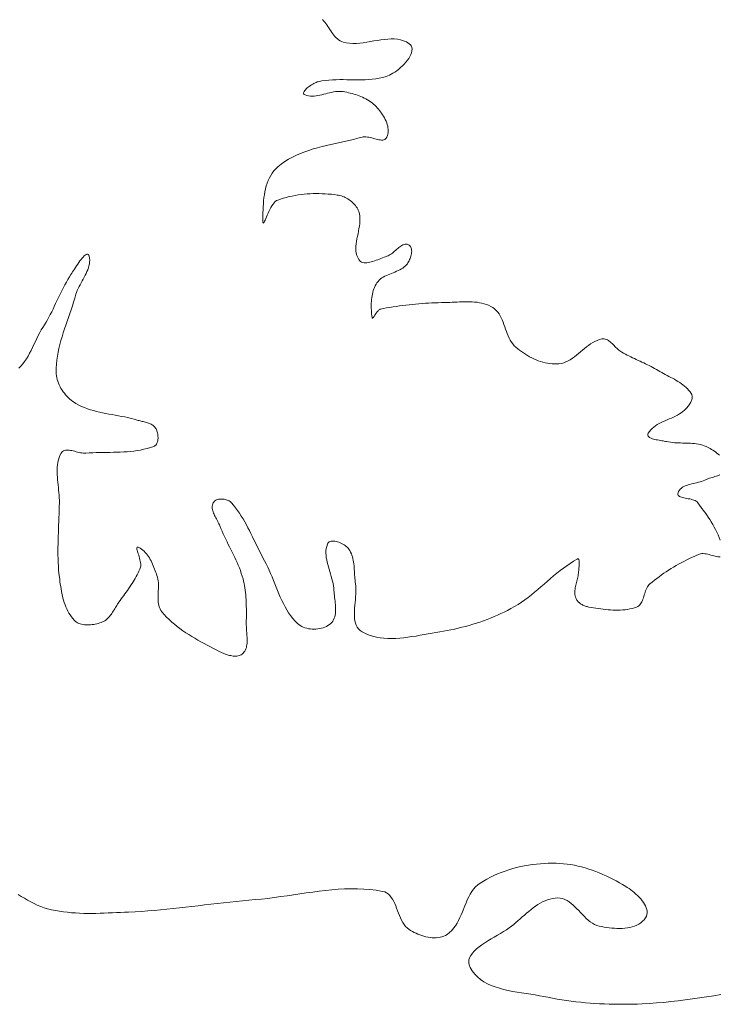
# Model space of a CAD drawing. Header units: inches. Extents: x -12 to 23, y -13.2 to 21.7.
# Tile 24 of 75: x 8.9 to 12.5, y -13.2 to -8.2. Entities that reach past the tile are written whole.
import ezdxf

# ---------------------------------------------------------------- set-up
doc = ezdxf.new("R2010")
doc.units = ezdxf.units.IN
doc.header["$MEASUREMENT"] = 0
doc.layers.get('0').update_dxf_attribs({"lineweight": 0})

msp = doc.modelspace()

# ---------------------------------------------------------------- linework, layer by layer
at = {"color": 7, "linetype": 'Continuous', "lineweight": 0, "flags": 128}
for points in [[(12.5053, -10.3796), (12.4992, -10.3741), (12.4929, -10.3688), (12.4863, -10.3637), (12.4795, -10.359), (12.4726, -10.3544), (12.4655, -10.3501), (12.4585, -10.3461), (12.4514, -10.3424), (12.4444, -10.3389), (12.4375, -10.3357), (12.4281, -10.3319), (12.4185, -10.3287), (12.4087, -10.326), (12.3989, -10.3239), (12.3889, -10.3222), (12.3788, -10.3209), (12.3686, -10.3199), (12.3583, -10.3192), (12.348, -10.3187), (12.3376, -10.3183), (12.3272, -10.3181), (12.3168, -10.3179), (12.3064, -10.3176), (12.296, -10.3173), (12.2856, -10.3168), (12.2753, -10.3162), (12.265, -10.3152), (12.2548, -10.314), (12.2447, -10.3124), (12.2346, -10.3104), (12.2293, -10.3092), (12.2235, -10.3081), (12.2172, -10.307), (12.2106, -10.3059), (12.2037, -10.3047), (12.1967, -10.3034), (12.1896, -10.3021), (12.1826, -10.3007), (12.1758, -10.2991), (12.1693, -10.2974), (12.1631, -10.2956), (12.1574, -10.2935), (12.1523, -10.2913), (12.1479, -10.2888), (12.1443, -10.2861), (12.1416, -10.2831), (12.1398, -10.2798), (12.1392, -10.2762), (12.1398, -10.2723), (12.1416, -10.2681), (12.1476, -10.259), (12.1543, -10.2507), (12.1618, -10.2431), (12.1699, -10.2361), (12.1786, -10.2298), (12.1878, -10.2239), (12.1975, -10.2184), (12.2075, -10.2133), (12.2177, -10.2084), (12.2282, -10.2038), (12.2388, -10.1992), (12.2494, -10.1946), (12.2601, -10.19), (12.2706, -10.1853), (12.281, -10.1803), (12.2911, -10.1751), (12.3009, -10.1695), (12.3103, -10.1635), (12.3192, -10.1569), (12.3276, -10.1497), (12.331, -10.1465), (12.3344, -10.1431), (12.3379, -10.1394), (12.3413, -10.1355), (12.3447, -10.1314), (12.3479, -10.1272), (12.3511, -10.1228), (12.354, -10.1184), (12.3567, -10.1138), (12.3592, -10.1092), (12.3614, -10.1046), (12.3632, -10.0999), (12.3647, -10.0953), (12.3658, -10.0907), (12.3664, -10.0862), (12.3665, -10.0817), (12.3661, -10.0774), (12.3652, -10.0732), (12.3636, -10.0691), (12.3614, -10.0652), (12.3555, -10.0569), (12.349, -10.0489), (12.3421, -10.0414), (12.3349, -10.0343), (12.3272, -10.0275), (12.3193, -10.0211), (12.311, -10.0149), (12.3025, -10.009), (12.2937, -10.0033), (12.2848, -9.9978), (12.2756, -9.9924), (12.2664, -9.9872), (12.2571, -9.9822), (12.2477, -9.9771), (12.2384, -9.9722), (12.229, -9.9672), (12.2197, -9.9622), (12.2104, -9.9572), (12.2013, -9.9521), (12.1924, -9.9469), (12.1834, -9.9416), (12.1743, -9.9366), (12.1652, -9.9316), (12.156, -9.9268), (12.1467, -9.9221), (12.1374, -9.9175), (12.128, -9.913), (12.1186, -9.9086), (12.1092, -9.9041), (12.0997, -9.8998), (12.0903, -9.8954), (12.0808, -9.891), (12.0714, -9.8866), (12.062, -9.8822), (12.0526, -9.8777), (12.0433, -9.8731), (12.0339, -9.8685), (12.0247, -9.8637), (12.0155, -9.8589), (12.0064, -9.8539), (12.0011, -9.8507), (11.996, -9.847), (11.991, -9.8429), (11.9861, -9.8385), (11.9812, -9.8339), (11.9764, -9.8291), (11.9716, -9.8243), (11.9669, -9.8194), (11.9621, -9.8146), (11.9574, -9.8099), (11.9526, -9.8054), (11.9477, -9.8012), (11.9428, -9.7973), (11.9378, -9.7939), (11.9327, -9.7909), (11.9275, -9.7886), (11.9221, -9.7868), (11.9166, -9.7858), (11.9109, -9.7856), (11.905, -9.7863), (11.8927, -9.7892), (11.8809, -9.7933), (11.8694, -9.7985), (11.8582, -9.8046), (11.8474, -9.8114), (11.8367, -9.8189), (11.8262, -9.8269), (11.8159, -9.8352), (11.8057, -9.8437), (11.7955, -9.8524), (11.7852, -9.861), (11.775, -9.8693), (11.7646, -9.8774), (11.7541, -9.885), (11.7433, -9.892), (11.7324, -9.8982), (11.7211, -9.9036), (11.7095, -9.908), (11.6976, -9.9112), (11.6852, -9.9131), (11.6734, -9.9138), (11.6617, -9.9139), (11.6499, -9.9133), (11.6381, -9.912), (11.6263, -9.9102), (11.6146, -9.9077), (11.6029, -9.9047), (11.5913, -9.9012), (11.5798, -9.8972), (11.5684, -9.8927), (11.5572, -9.8877), (11.5461, -9.8824), (11.5352, -9.8767), (11.5245, -9.8706), (11.514, -9.8642), (11.5037, -9.8576), (11.4937, -9.8506), (11.484, -9.8435), (11.4745, -9.8361), (11.4654, -9.8285), (11.4569, -9.8205), (11.4494, -9.8117), (11.4426, -9.8021), (11.4366, -9.792), (11.4311, -9.7813), (11.4261, -9.7702), (11.4214, -9.7588), (11.4171, -9.7472), (11.4129, -9.7355), (11.4087, -9.7237), (11.4045, -9.712), (11.4002, -9.7004), (11.3956, -9.6892), (11.3906, -9.6783), (11.3851, -9.6678), (11.3791, -9.6579), (11.3724, -9.6486), (11.3649, -9.6401), (11.3565, -9.6324), (11.3471, -9.6257), (11.3364, -9.6195), (11.3255, -9.6143), (11.3143, -9.6098), (11.3027, -9.6061), (11.291, -9.6031), (11.279, -9.6007), (11.2668, -9.5988), (11.2544, -9.5975), (11.2418, -9.5966), (11.2292, -9.5961), (11.2165, -9.596), (11.2037, -9.5961), (11.1908, -9.5965), (11.1779, -9.597), (11.1651, -9.5976), (11.1523, -9.5983), (11.1395, -9.5989), (11.1269, -9.5995), (11.1143, -9.6), (11.1019, -9.6003), (11.0854, -9.6006), (11.0688, -9.601), (11.0522, -9.6016), (11.0356, -9.6023), (11.019, -9.6032), (11.0025, -9.6041), (10.9859, -9.6053), (10.9693, -9.6065), (10.9528, -9.6079), (10.9363, -9.6095), (10.9197, -9.6112), (10.9032, -9.6131), (10.8868, -9.6151), (10.8703, -9.6173), (10.8539, -9.6197), (10.8375, -9.6222), (10.8211, -9.625), (10.8048, -9.6278), (10.7885, -9.6309), (10.7723, -9.6341), (10.7693, -9.6351), (10.7664, -9.6368), (10.7635, -9.6391), (10.7606, -9.6419), (10.7578, -9.6452), (10.755, -9.6487), (10.7523, -9.6525), (10.7497, -9.6564), (10.7471, -9.6603), (10.7447, -9.6642), (10.7424, -9.6678), (10.7403, -9.6712), (10.7383, -9.6742), (10.7365, -9.6767), (10.7349, -9.6787), (10.7335, -9.68), (10.7322, -9.6805), (10.7312, -9.6801), (10.7305, -9.6788), (10.73, -9.6764), (10.7289, -9.6674), (10.728, -9.6583), (10.7272, -9.6492), (10.7266, -9.6399), (10.7262, -9.6306), (10.726, -9.6213), (10.726, -9.612), (10.7263, -9.6027), (10.7268, -9.5934), (10.7276, -9.5841), (10.7287, -9.5749), (10.7301, -9.5659), (10.7319, -9.5569), (10.734, -9.548), (10.7365, -9.5393), (10.7394, -9.5308), (10.7427, -9.5225), (10.7465, -9.5144), (10.7507, -9.5065), (10.7553, -9.4989), (10.7606, -9.4918), (10.7665, -9.4854), (10.773, -9.4797), (10.7801, -9.4745), (10.7876, -9.4698), (10.7954, -9.4655), (10.8036, -9.4616), (10.8121, -9.4579), (10.8207, -9.4543), (10.8295, -9.4509), (10.8382, -9.4475), (10.847, -9.4441), (10.8556, -9.4405), (10.8641, -9.4368), (10.8723, -9.4327), (10.8803, -9.4284), (10.8878, -9.4236), (10.8949, -9.4183), (10.9015, -9.4124), (10.9075, -9.4059), (10.9107, -9.4017), (10.9138, -9.397), (10.9168, -9.392), (10.9197, -9.3865), (10.9223, -9.3808), (10.9248, -9.3749), (10.927, -9.3688), (10.9288, -9.3626), (10.9304, -9.3564), (10.9316, -9.3502), (10.9324, -9.3442), (10.9327, -9.3382), (10.9326, -9.3326), (10.932, -9.3272), (10.9309, -9.3221), (10.9292, -9.3175), (10.9269, -9.3133), (10.9239, -9.3097), (10.9203, -9.3068), (10.916, -9.3044), (10.9102, -9.3026), (10.9046, -9.3019), (10.8991, -9.3021), (10.8936, -9.3033), (10.8882, -9.3053), (10.8828, -9.3079), (10.8775, -9.3112), (10.8722, -9.3149), (10.8669, -9.3191), (10.8616, -9.3235), (10.8562, -9.3282), (10.8509, -9.333), (10.8455, -9.3378), (10.8401, -9.3425), (10.8346, -9.3471), (10.8291, -9.3513), (10.8235, -9.3552), (10.8178, -9.3586), (10.812, -9.3615), (10.8061, -9.3636), (10.799, -9.3659), (10.7915, -9.3686), (10.7838, -9.3715), (10.7758, -9.3746), (10.7677, -9.3778), (10.7595, -9.3811), (10.7512, -9.3843), (10.7429, -9.3873), (10.7347, -9.3901), (10.7265, -9.3926), (10.7185, -9.3946), (10.7107, -9.3962), (10.7032, -9.3972), (10.696, -9.3975), (10.6892, -9.397), (10.6827, -9.3958), (10.6768, -9.3936), (10.6714, -9.3903), (10.6666, -9.386), (10.6624, -9.3805), (10.6567, -9.3699), (10.6525, -9.3589), (10.6497, -9.3476), (10.6481, -9.3359), (10.6476, -9.3239), (10.648, -9.3117), (10.6492, -9.2993), (10.651, -9.2867), (10.6532, -9.2739), (10.6557, -9.2611), (10.6584, -9.2482), (10.661, -9.2352), (10.6634, -9.2223), (10.6655, -9.2094), (10.6671, -9.1967), (10.6681, -9.184), (10.6683, -9.1715), (10.6675, -9.1592), (10.6656, -9.1472), (10.6624, -9.1354), (10.6599, -9.1289), (10.657, -9.1225), (10.6536, -9.1164), (10.6497, -9.1104), (10.6455, -9.1046), (10.6408, -9.099), (10.6358, -9.0937), (10.6305, -9.0886), (10.625, -9.0837), (10.6191, -9.0791), (10.613, -9.0748), (10.6067, -9.0708), (10.6002, -9.0671), (10.5936, -9.0637), (10.5869, -9.0606), (10.5801, -9.0579), (10.5732, -9.0556), (10.5663, -9.0536), (10.5594, -9.052), (10.5525, -9.0508), (10.5373, -9.0488), (10.5221, -9.0471), (10.5067, -9.0458), (10.4913, -9.0447), (10.4759, -9.0439), (10.4604, -9.0435), (10.4449, -9.0435), (10.4294, -9.0437), (10.414, -9.0444), (10.3985, -9.0453), (10.3831, -9.0467), (10.3677, -9.0484), (10.3524, -9.0505), (10.3371, -9.053), (10.322, -9.0558), (10.307, -9.0591), (10.2921, -9.0628), (10.2773, -9.0668), (10.2626, -9.0713), (10.2482, -9.0762), (10.2419, -9.0793), (10.2358, -9.0841), (10.2299, -9.0903), (10.2241, -9.0976), (10.2186, -9.1059), (10.2132, -9.1149), (10.2081, -9.1244), (10.2033, -9.1342), (10.1987, -9.1439), (10.1944, -9.1535), (10.1904, -9.1625), (10.1868, -9.171), (10.1835, -9.1785), (10.1806, -9.1848), (10.1781, -9.1898), (10.176, -9.1932), (10.1743, -9.1948), (10.1731, -9.1942), (10.1723, -9.1914), (10.1721, -9.1861), (10.1721, -9.1715), (10.1722, -9.1566), (10.1725, -9.1414), (10.1729, -9.1261), (10.1736, -9.1106), (10.1746, -9.0951), (10.176, -9.0797), (10.1777, -9.0642), (10.1799, -9.049), (10.1826, -9.0339), (10.1858, -9.0191), (10.1897, -9.0045), (10.1942, -8.9904), (10.1993, -8.9767), (10.2053, -8.9635), (10.2121, -8.9509), (10.2197, -8.9389), (10.2282, -8.9275), (10.2377, -8.9169), (10.2482, -8.9071), (10.266, -8.893), (10.2845, -8.88), (10.3037, -8.8681), (10.3235, -8.8573), (10.3438, -8.8474), (10.3647, -8.8383), (10.386, -8.8301), (10.4077, -8.8225), (10.4298, -8.8155), (10.4521, -8.8091), (10.4747, -8.8031), (10.4974, -8.7974), (10.5203, -8.7921), (10.5433, -8.7869), (10.5662, -8.7818), (10.5891, -8.7767), (10.6119, -8.7716), (10.6346, -8.7663), (10.6571, -8.7608), (10.6793, -8.755), (10.6856, -8.7538), (10.6923, -8.7533), (10.6992, -8.7536), (10.7064, -8.7544), (10.7138, -8.7557), (10.7213, -8.7573), (10.7289, -8.7592), (10.7364, -8.7612), (10.7439, -8.7633), (10.7513, -8.7652), (10.7586, -8.767), (10.7656, -8.7684), (10.7723, -8.7694), (10.7786, -8.7698), (10.7845, -8.7696), (10.79, -8.7687), (10.795, -8.7668), (10.7993, -8.764), (10.803, -8.7601), (10.8061, -8.755), (10.8091, -8.7473), (10.8112, -8.7395), (10.8124, -8.7315), (10.8129, -8.7233), (10.8126, -8.715), (10.8116, -8.7066), (10.81, -8.6982), (10.8077, -8.6897), (10.8049, -8.6813), (10.8016, -8.6729), (10.7978, -8.6646), (10.7937, -8.6564), (10.7891, -8.6483), (10.7843, -8.6404), (10.7791, -8.6328), (10.7738, -8.6253), (10.7682, -8.6182), (10.7626, -8.6113), (10.7569, -8.6048), (10.7511, -8.5986), (10.7445, -8.5921), (10.7376, -8.5859), (10.7304, -8.5801), (10.7229, -8.5746), (10.7152, -8.5693), (10.7072, -8.5644), (10.699, -8.5598), (10.6907, -8.5555), (10.6821, -8.5514), (10.6734, -8.5476), (10.6645, -8.5441), (10.6556, -8.5408), (10.6465, -8.5377), (10.6374, -8.5349), (10.6282, -8.5324), (10.6189, -8.53), (10.6097, -8.5278), (10.6005, -8.5259), (10.5912, -8.5241), (10.5821, -8.5225), (10.5724, -8.5214), (10.5626, -8.5211), (10.5528, -8.5215), (10.543, -8.5226), (10.5331, -8.5242), (10.5232, -8.5261), (10.5132, -8.5284), (10.5033, -8.5309), (10.4933, -8.5335), (10.4834, -8.5361), (10.4735, -8.5386), (10.4637, -8.5409), (10.4539, -8.5429), (10.4441, -8.5445), (10.4345, -8.5455), (10.4249, -8.546), (10.4154, -8.5457), (10.406, -8.5446), (10.3968, -8.5425), (10.3876, -8.5394), (10.3839, -8.5374), (10.3815, -8.5349), (10.3803, -8.5319), (10.3803, -8.5286), (10.3814, -8.5249), (10.3833, -8.521), (10.3862, -8.5169), (10.3897, -8.5126), (10.3939, -8.5083), (10.3987, -8.5039), (10.4039, -8.4996), (10.4095, -8.4954), (10.4154, -8.4913), (10.4214, -8.4874), (10.4274, -8.4838), (10.4335, -8.4805), (10.4394, -8.4776), (10.445, -8.4752), (10.4504, -8.4732), (10.4553, -8.4718), (10.4731, -8.4681), (10.4912, -8.4654), (10.5094, -8.4634), (10.5278, -8.4621), (10.5462, -8.4614), (10.5648, -8.4611), (10.5834, -8.4611), (10.602, -8.4614), (10.6207, -8.4617), (10.6393, -8.4621), (10.6579, -8.4622), (10.6764, -8.4622), (10.6948, -8.4617), (10.7131, -8.4607), (10.7312, -8.4592), (10.7492, -8.4569), (10.767, -8.4537), (10.7845, -8.4496), (10.8018, -8.4444), (10.8187, -8.438), (10.8278, -8.4338), (10.8372, -8.4286), (10.8469, -8.4224), (10.8567, -8.4155), (10.8665, -8.4078), (10.8762, -8.3995), (10.8855, -8.3907), (10.8945, -8.3815), (10.903, -8.372), (10.9107, -8.3623), (10.9176, -8.3526), (10.9236, -8.3428), (10.9284, -8.3331), (10.932, -8.3237), (10.9343, -8.3146), (10.935, -8.3059), (10.9341, -8.2977), (10.9314, -8.2902), (10.9268, -8.2834), (10.9202, -8.2774), (10.9061, -8.2687), (10.8913, -8.2621), (10.876, -8.2574), (10.8602, -8.2544), (10.8438, -8.2529), (10.8271, -8.2527), (10.81, -8.2536), (10.7927, -8.2553), (10.775, -8.2577), (10.7573, -8.2606), (10.7393, -8.2637), (10.7214, -8.2669), (10.7034, -8.2699), (10.6854, -8.2725), (10.6676, -8.2746), (10.6499, -8.2758), (10.6325, -8.2761), (10.6153, -8.2752), (10.5985, -8.2729), (10.5821, -8.2689), (10.574, -8.266), (10.5665, -8.2623), (10.5595, -8.2579), (10.5529, -8.2528), (10.5467, -8.2471), (10.5408, -8.2409), (10.5351, -8.2343), (10.5297, -8.2273), (10.5245, -8.22), (10.5194, -8.2125), (10.5143, -8.2048), (10.5093, -8.1971), (10.5043, -8.1894), (10.4991, -8.1818), (10.4939, -8.1744), (10.4884, -8.1672), (10.4827, -8.1603), (10.4767, -8.1537)], [(8.9254, -9.9353), (8.9358, -9.9251), (8.9456, -9.9137), (8.9548, -9.9013), (8.9635, -9.888), (8.9719, -9.874), (8.9798, -9.8595), (8.9876, -9.8445), (8.9951, -9.8292), (9.0025, -9.8138), (9.0098, -9.7985), (9.0171, -9.7833), (9.0245, -9.7684), (9.032, -9.7539), (9.0398, -9.7401), (9.0478, -9.7271), (9.056, -9.7142), (9.0639, -9.701), (9.0715, -9.6877), (9.0788, -9.6743), (9.0859, -9.6607), (9.0929, -9.6471), (9.0997, -9.6333), (9.1064, -9.6195), (9.1131, -9.6057), (9.1197, -9.5918), (9.1263, -9.578), (9.1329, -9.5641), (9.1396, -9.5503), (9.1464, -9.5366), (9.1534, -9.5229), (9.1605, -9.5094), (9.1679, -9.4959), (9.1755, -9.4826), (9.1833, -9.4695), (9.1915, -9.4566), (9.1954, -9.4506), (9.1997, -9.4439), (9.2044, -9.4366), (9.2094, -9.4287), (9.2147, -9.4206), (9.2202, -9.4123), (9.2258, -9.4039), (9.2315, -9.3957), (9.2373, -9.3878), (9.243, -9.3804), (9.2486, -9.3735), (9.2541, -9.3674), (9.2593, -9.3622), (9.2643, -9.358), (9.2689, -9.355), (9.2731, -9.3534), (9.2768, -9.3533), (9.28, -9.3549), (9.2826, -9.3583), (9.2845, -9.3636), (9.2864, -9.3736), (9.2872, -9.3834), (9.2869, -9.3933), (9.2857, -9.4031), (9.2836, -9.4128), (9.2808, -9.4225), (9.2774, -9.4322), (9.2733, -9.4418), (9.2689, -9.4514), (9.264, -9.461), (9.2589, -9.4707), (9.2536, -9.4803), (9.2483, -9.4899), (9.243, -9.4995), (9.2378, -9.5092), (9.2328, -9.5189), (9.2281, -9.5286), (9.2238, -9.5384), (9.2201, -9.5482), (9.2169, -9.558), (9.2111, -9.5777), (9.2049, -9.5974), (9.1985, -9.6171), (9.1919, -9.6367), (9.1852, -9.6563), (9.1784, -9.676), (9.1717, -9.6956), (9.165, -9.7153), (9.1584, -9.735), (9.1521, -9.7547), (9.146, -9.7745), (9.1403, -9.7943), (9.1351, -9.8141), (9.1303, -9.8341), (9.126, -9.8541), (9.1224, -9.8741), (9.1195, -9.8943), (9.1173, -9.9145), (9.1159, -9.9349), (9.1155, -9.9553), (9.1158, -9.9648), (9.1168, -9.9743), (9.1185, -9.9838), (9.1208, -9.9932), (9.1236, -10.0026), (9.1271, -10.0118), (9.131, -10.021), (9.1355, -10.0299), (9.1404, -10.0387), (9.1457, -10.0473), (9.1515, -10.0556), (9.1576, -10.0637), (9.1641, -10.0715), (9.171, -10.079), (9.1781, -10.0861), (9.1854, -10.0929), (9.193, -10.0993), (9.2008, -10.1053), (9.2088, -10.1109), (9.2169, -10.1159), (9.231, -10.1238), (9.2454, -10.1308), (9.2602, -10.1371), (9.2752, -10.1428), (9.2905, -10.1479), (9.3059, -10.1524), (9.3216, -10.1565), (9.3374, -10.1603), (9.3534, -10.1637), (9.3694, -10.1669), (9.3856, -10.1699), (9.4018, -10.1728), (9.418, -10.1756), (9.4342, -10.1785), (9.4503, -10.1815), (9.4664, -10.1847), (9.4824, -10.1881), (9.4983, -10.1918), (9.5141, -10.1959), (9.5297, -10.2005), (9.5346, -10.2019), (9.5397, -10.2033), (9.545, -10.2046), (9.5503, -10.2058), (9.5556, -10.2071), (9.561, -10.2083), (9.5663, -10.2096), (9.5717, -10.211), (9.5769, -10.2124), (9.5821, -10.214), (9.5872, -10.2157), (9.5922, -10.2175), (9.597, -10.2196), (9.6016, -10.2219), (9.6059, -10.2244), (9.6101, -10.2272), (9.614, -10.2303), (9.6175, -10.2337), (9.6208, -10.2375), (9.6237, -10.2417), (9.6261, -10.2459), (9.6283, -10.2505), (9.6302, -10.2555), (9.632, -10.2607), (9.6334, -10.2661), (9.6346, -10.2718), (9.6355, -10.2775), (9.6361, -10.2832), (9.6364, -10.289), (9.6363, -10.2947), (9.6359, -10.3003), (9.6352, -10.3057), (9.634, -10.3109), (9.6325, -10.3158), (9.6305, -10.3203), (9.6282, -10.3244), (9.6254, -10.3281), (9.6221, -10.3312), (9.6184, -10.3338), (9.6142, -10.3357), (9.6142, -10.3357), (9.6142, -10.3357), (9.6142, -10.3357), (9.6142, -10.3357), (9.5977, -10.3412), (9.5811, -10.346), (9.5643, -10.35), (9.5473, -10.3535), (9.5302, -10.3564), (9.513, -10.3587), (9.4957, -10.3607), (9.4783, -10.3622), (9.4609, -10.3633), (9.4433, -10.3642), (9.4258, -10.3649), (9.4082, -10.3653), (9.3905, -10.3657), (9.3729, -10.366), (9.3552, -10.3663), (9.3376, -10.3666), (9.32, -10.367), (9.3025, -10.3676), (9.285, -10.3684), (9.2676, -10.3695), (9.2611, -10.3697), (9.2544, -10.3692), (9.2473, -10.3684), (9.2401, -10.3671), (9.2328, -10.3655), (9.2254, -10.3638), (9.2179, -10.362), (9.2105, -10.3601), (9.2031, -10.3583), (9.1959, -10.3567), (9.1888, -10.3553), (9.1819, -10.3543), (9.1753, -10.3537), (9.169, -10.3536), (9.1631, -10.3542), (9.1576, -10.3555), (9.1526, -10.3576), (9.1481, -10.3605), (9.1441, -10.3645), (9.1408, -10.3695), (9.1354, -10.3809), (9.1309, -10.3925), (9.1274, -10.4043), (9.1248, -10.4164), (9.1229, -10.4287), (9.1217, -10.4412), (9.121, -10.4539), (9.121, -10.4667), (9.1213, -10.4796), (9.1221, -10.4926), (9.1231, -10.5057), (9.1244, -10.5188), (9.1257, -10.532), (9.1272, -10.5451), (9.1286, -10.5583), (9.1299, -10.5714), (9.131, -10.5845), (9.1318, -10.5975), (9.1323, -10.6104), (9.1324, -10.6231), (9.132, -10.6421), (9.1315, -10.6612), (9.1309, -10.6802), (9.1302, -10.6993), (9.1294, -10.7183), (9.1286, -10.7374), (9.1278, -10.7565), (9.127, -10.7756), (9.1263, -10.7946), (9.1258, -10.8137), (9.1253, -10.8327), (9.125, -10.8518), (9.1249, -10.8708), (9.125, -10.8898), (9.1254, -10.9088), (9.1261, -10.9278), (9.1271, -10.9468), (9.1284, -10.9657), (9.1302, -10.9846), (9.1324, -11.0035), (9.1339, -11.0151), (9.1354, -11.0268), (9.1371, -11.0387), (9.1389, -11.0505), (9.1408, -11.0624), (9.1429, -11.0743), (9.1453, -11.0862), (9.1479, -11.098), (9.1507, -11.1097), (9.1539, -11.1213), (9.1574, -11.1327), (9.1612, -11.1439), (9.1655, -11.155), (9.1701, -11.1657), (9.1752, -11.1762), (9.1808, -11.1864), (9.1869, -11.1962), (9.1935, -11.2056), (9.2007, -11.2147), (9.2084, -11.2233), (9.2137, -11.2281), (9.2194, -11.2324), (9.2254, -11.2361), (9.2319, -11.2392), (9.2387, -11.2417), (9.2458, -11.2438), (9.2531, -11.2453), (9.2606, -11.2464), (9.2683, -11.247), (9.2761, -11.2473), (9.284, -11.2471), (9.2919, -11.2465), (9.2999, -11.2456), (9.3078, -11.2444), (9.3156, -11.2429), (9.3233, -11.2411), (9.3309, -11.2391), (9.3382, -11.2368), (9.3453, -11.2344), (9.3521, -11.2317), (9.3581, -11.229), (9.3637, -11.2258), (9.3691, -11.2222), (9.3742, -11.2183), (9.379, -11.214), (9.3836, -11.2093), (9.388, -11.2044), (9.3923, -11.1993), (9.3963, -11.1939), (9.4003, -11.1883), (9.4041, -11.1826), (9.4078, -11.1768), (9.4114, -11.1709), (9.415, -11.165), (9.4186, -11.159), (9.4221, -11.1531), (9.4257, -11.1472), (9.4293, -11.1415), (9.4329, -11.1358), (9.4367, -11.1303), (9.4427, -11.1217), (9.4488, -11.1132), (9.4549, -11.1047), (9.4611, -11.0962), (9.4673, -11.0877), (9.4735, -11.0791), (9.4796, -11.0706), (9.4857, -11.062), (9.4917, -11.0533), (9.4976, -11.0447), (9.5034, -11.0359), (9.5091, -11.0271), (9.5146, -11.0182), (9.5199, -11.0092), (9.525, -11.0001), (9.5298, -10.9909), (9.5344, -10.9816), (9.5388, -10.9721), (9.5428, -10.9625), (9.5466, -10.9528), (9.5479, -10.9476), (9.5483, -10.9418), (9.5481, -10.9354), (9.5472, -10.9285), (9.5459, -10.9213), (9.5441, -10.9139), (9.5421, -10.9064), (9.5399, -10.8989), (9.5376, -10.8916), (9.5353, -10.8844), (9.5332, -10.8776), (9.5313, -10.8713), (9.5298, -10.8656), (9.5287, -10.8605), (9.5283, -10.8563), (9.5284, -10.853), (9.5294, -10.8507), (9.5313, -10.8496), (9.5341, -10.8498), (9.5381, -10.8513), (9.5456, -10.8555), (9.5526, -10.8601), (9.5592, -10.8653), (9.5655, -10.8709), (9.5715, -10.877), (9.5771, -10.8835), (9.5823, -10.8903), (9.5873, -10.8975), (9.592, -10.9049), (9.5965, -10.9126), (9.6007, -10.9205), (9.6047, -10.9286), (9.6085, -10.9368), (9.6122, -10.9451), (9.6156, -10.9535), (9.6189, -10.9619), (9.6221, -10.9703), (9.6252, -10.9787), (9.6282, -10.9869), (9.6311, -10.995), (9.6339, -11.004), (9.6359, -11.0133), (9.6372, -11.0227), (9.638, -11.0324), (9.6384, -11.0422), (9.6384, -11.0521), (9.6381, -11.062), (9.6377, -11.0721), (9.6372, -11.0821), (9.6368, -11.092), (9.6365, -11.1019), (9.6364, -11.1117), (9.6367, -11.1213), (9.6374, -11.1307), (9.6387, -11.1399), (9.6405, -11.1488), (9.6432, -11.1574), (9.6466, -11.1657), (9.651, -11.1736), (9.6565, -11.181), (9.6681, -11.1946), (9.6804, -11.2076), (9.6931, -11.2202), (9.7062, -11.2323), (9.7198, -11.244), (9.7338, -11.2552), (9.7482, -11.2661), (9.7628, -11.2766), (9.7778, -11.2868), (9.793, -11.2966), (9.8084, -11.3062), (9.8241, -11.3156), (9.8399, -11.3246), (9.8558, -11.3335), (9.8719, -11.3422), (9.8879, -11.3508), (9.9041, -11.3592), (9.9202, -11.3675), (9.9363, -11.3757), (9.9523, -11.3839), (9.9577, -11.3866), (9.9634, -11.3892), (9.9693, -11.3918), (9.9755, -11.3944), (9.9817, -11.3967), (9.9881, -11.3989), (9.9946, -11.4009), (10.0011, -11.4027), (10.0077, -11.4042), (10.0142, -11.4053), (10.0207, -11.4062), (10.0271, -11.4066), (10.0333, -11.4067), (10.0394, -11.4062), (10.0453, -11.4053), (10.051, -11.4039), (10.0564, -11.402), (10.0615, -11.3994), (10.0663, -11.3962), (10.0707, -11.3923), (10.0754, -11.387), (10.0794, -11.3813), (10.0828, -11.3753), (10.0855, -11.3689), (10.0877, -11.3623), (10.0893, -11.3554), (10.0905, -11.3482), (10.0913, -11.3409), (10.0918, -11.3334), (10.0919, -11.3258), (10.0918, -11.318), (10.0914, -11.3102), (10.0909, -11.3024), (10.0904, -11.2945), (10.0897, -11.2866), (10.0891, -11.2788), (10.0885, -11.2711), (10.088, -11.2635), (10.0877, -11.256), (10.0876, -11.2486), (10.0876, -11.2368), (10.0876, -11.2249), (10.0877, -11.2129), (10.0878, -11.201), (10.0878, -11.189), (10.0878, -11.1771), (10.0877, -11.1651), (10.0875, -11.1532), (10.0872, -11.1412), (10.0867, -11.1293), (10.0862, -11.1174), (10.0854, -11.1055), (10.0845, -11.0937), (10.0833, -11.0818), (10.0819, -11.0701), (10.0802, -11.0583), (10.0783, -11.0466), (10.0761, -11.035), (10.0735, -11.0235), (10.0707, -11.012), (10.0666, -10.9978), (10.0621, -10.9837), (10.0573, -10.9699), (10.052, -10.9561), (10.0465, -10.9425), (10.0407, -10.9289), (10.0346, -10.9154), (10.0284, -10.9021), (10.022, -10.8887), (10.0154, -10.8754), (10.0088, -10.8621), (10.0022, -10.8489), (9.9955, -10.8356), (9.9889, -10.8223), (9.9824, -10.809), (9.976, -10.7957), (9.9697, -10.7822), (9.9637, -10.7687), (9.9578, -10.7551), (9.9523, -10.7415), (9.9499, -10.7357), (9.9472, -10.7299), (9.9443, -10.724), (9.9413, -10.718), (9.9381, -10.712), (9.9349, -10.706), (9.9318, -10.6999), (9.9287, -10.6939), (9.9257, -10.6878), (9.9229, -10.6817), (9.9204, -10.6757), (9.9182, -10.6696), (9.9163, -10.6636), (9.9149, -10.6576), (9.9139, -10.6517), (9.9135, -10.6458), (9.9137, -10.64), (9.9146, -10.6343), (9.9162, -10.6287), (9.9185, -10.6231), (9.9209, -10.6192), (9.9239, -10.6158), (9.9275, -10.6128), (9.9315, -10.6102), (9.936, -10.6082), (9.9408, -10.6065), (9.9459, -10.6053), (9.9513, -10.6045), (9.9568, -10.604), (9.9625, -10.604), (9.9682, -10.6044), (9.9739, -10.6051), (9.9795, -10.6062), (9.985, -10.6076), (9.9902, -10.6094), (9.9952, -10.6115), (9.9999, -10.614), (10.0043, -10.6167), (10.0081, -10.6198), (10.0115, -10.6231), (10.0225, -10.6361), (10.033, -10.6494), (10.0431, -10.663), (10.0527, -10.677), (10.062, -10.6912), (10.0709, -10.7057), (10.0795, -10.7204), (10.0878, -10.7353), (10.0959, -10.7504), (10.1038, -10.7656), (10.1115, -10.7809), (10.1191, -10.7963), (10.1267, -10.8117), (10.1342, -10.8272), (10.1417, -10.8427), (10.1492, -10.8581), (10.1568, -10.8735), (10.1646, -10.8888), (10.1725, -10.9039), (10.1805, -10.919), (10.189, -10.9351), (10.197, -10.9515), (10.2047, -10.9682), (10.212, -10.9851), (10.2191, -11.0022), (10.2261, -11.0194), (10.233, -11.0366), (10.2399, -11.0539), (10.2469, -11.0711), (10.254, -11.0881), (10.2613, -11.105), (10.2689, -11.1217), (10.2769, -11.1381), (10.2854, -11.1541), (10.2944, -11.1698), (10.3039, -11.185), (10.3141, -11.1997), (10.3251, -11.2138), (10.3369, -11.2273), (10.3496, -11.2402), (10.3561, -11.2457), (10.3631, -11.2506), (10.3708, -11.255), (10.3789, -11.2587), (10.3874, -11.2619), (10.3963, -11.2645), (10.4054, -11.2665), (10.4148, -11.2679), (10.4242, -11.2687), (10.4338, -11.269), (10.4434, -11.2686), (10.4529, -11.2677), (10.4623, -11.2663), (10.4715, -11.2642), (10.4804, -11.2616), (10.489, -11.2585), (10.4972, -11.2547), (10.5049, -11.2504), (10.5121, -11.2456), (10.5187, -11.2402), (10.5245, -11.2342), (10.5294, -11.2277), (10.5334, -11.2208), (10.5367, -11.2134), (10.5393, -11.2057), (10.5412, -11.1976), (10.5426, -11.1892), (10.5434, -11.1805), (10.5438, -11.1716), (10.5437, -11.1626), (10.5433, -11.1534), (10.5427, -11.1441), (10.5419, -11.1348), (10.5409, -11.1254), (10.5398, -11.1161), (10.5387, -11.1068), (10.5377, -11.0976), (10.5368, -11.0886), (10.5361, -11.0797), (10.5356, -11.0711), (10.5347, -11.0592), (10.5331, -11.0472), (10.5309, -11.0352), (10.5282, -11.0231), (10.5251, -11.0111), (10.5217, -10.9991), (10.5181, -10.987), (10.5145, -10.975), (10.5108, -10.963), (10.5073, -10.951), (10.504, -10.9391), (10.501, -10.9272), (10.4985, -10.9154), (10.4965, -10.9036), (10.4952, -10.8919), (10.4946, -10.8802), (10.4948, -10.8686), (10.4961, -10.8571), (10.4983, -10.8457), (10.5018, -10.8344), (10.5041, -10.8296), (10.5073, -10.8257), (10.5113, -10.8227), (10.516, -10.8206), (10.5212, -10.8192), (10.527, -10.8185), (10.5332, -10.8186), (10.5397, -10.8193), (10.5464, -10.8205), (10.5533, -10.8224), (10.5603, -10.8247), (10.5672, -10.8274), (10.5741, -10.8306), (10.5807, -10.8341), (10.5871, -10.8379), (10.5931, -10.842), (10.5986, -10.8463), (10.6036, -10.8507), (10.608, -10.8552), (10.6116, -10.8598), (10.6165, -10.8673), (10.6208, -10.8751), (10.6245, -10.8832), (10.6276, -10.8914), (10.6303, -10.8999), (10.6325, -10.9086), (10.6343, -10.9174), (10.6358, -10.9264), (10.6371, -10.9355), (10.638, -10.9447), (10.6388, -10.954), (10.6395, -10.9633), (10.64, -10.9727), (10.6405, -10.982), (10.6411, -10.9914), (10.6416, -11.0007), (10.6423, -11.01), (10.6431, -11.0192), (10.6442, -11.0283), (10.6455, -11.0373), (10.647, -11.0498), (10.6476, -11.0629), (10.6476, -11.0763), (10.6471, -11.0902), (10.6462, -11.1042), (10.645, -11.1185), (10.6436, -11.1328), (10.6423, -11.147), (10.6412, -11.1612), (10.6404, -11.1751), (10.64, -11.1888), (10.6401, -11.202), (10.641, -11.2148), (10.6428, -11.2269), (10.6456, -11.2384), (10.6495, -11.2491), (10.6547, -11.259), (10.6613, -11.2679), (10.6694, -11.2757), (10.6793, -11.2825), (10.6968, -11.2915), (10.7148, -11.2989), (10.7333, -11.3049), (10.7522, -11.3095), (10.7715, -11.3129), (10.7911, -11.3152), (10.811, -11.3164), (10.8312, -11.3166), (10.8515, -11.316), (10.872, -11.3146), (10.8926, -11.3126), (10.9133, -11.3101), (10.9341, -11.3071), (10.9548, -11.3038), (10.9755, -11.3002), (10.996, -11.2966), (11.0165, -11.2928), (11.0367, -11.2892), (11.0568, -11.2857), (11.0766, -11.2825), (11.0954, -11.2794), (11.1143, -11.276), (11.1331, -11.2723), (11.1519, -11.2684), (11.1706, -11.2641), (11.1893, -11.2595), (11.2079, -11.2547), (11.2265, -11.2495), (11.2449, -11.2441), (11.2633, -11.2383), (11.2816, -11.2323), (11.2997, -11.2259), (11.3178, -11.2192), (11.3357, -11.2123), (11.3535, -11.205), (11.3711, -11.1975), (11.3886, -11.1896), (11.4059, -11.1814), (11.4231, -11.1729), (11.44, -11.1641), (11.4585, -11.1538), (11.4764, -11.1428), (11.494, -11.1312), (11.5112, -11.119), (11.5281, -11.1063), (11.5447, -11.0933), (11.5612, -11.0799), (11.5774, -11.0662), (11.5936, -11.0524), (11.6097, -11.0384), (11.6258, -11.0245), (11.6419, -11.0106), (11.6581, -10.9968), (11.6745, -10.9832), (11.691, -10.9699), (11.7078, -10.957), (11.7248, -10.9445), (11.7422, -10.9326), (11.76, -10.9212), (11.7782, -10.9105), (11.7806, -10.9095), (11.7826, -10.9093), (11.7844, -10.9098), (11.7858, -10.911), (11.7869, -10.9129), (11.7878, -10.9152), (11.7885, -10.9181), (11.7889, -10.9214), (11.7891, -10.925), (11.7892, -10.929), (11.7892, -10.9331), (11.789, -10.9375), (11.7888, -10.9419), (11.7885, -10.9463), (11.7881, -10.9507), (11.7877, -10.955), (11.7874, -10.9591), (11.7871, -10.9629), (11.7868, -10.9665), (11.7866, -10.9697), (11.7861, -10.9765), (11.7853, -10.9833), (11.7843, -10.9901), (11.783, -10.997), (11.7815, -11.0038), (11.7798, -11.0106), (11.7781, -11.0175), (11.7764, -11.0243), (11.7746, -11.0311), (11.7729, -11.0379), (11.7714, -11.0447), (11.7699, -11.0515), (11.7687, -11.0582), (11.7677, -11.065), (11.767, -11.0717), (11.7667, -11.0784), (11.7667, -11.0851), (11.7672, -11.0917), (11.7682, -11.0983), (11.7697, -11.1049), (11.771, -11.109), (11.7727, -11.1128), (11.7746, -11.1166), (11.7769, -11.1202), (11.7795, -11.1237), (11.7823, -11.127), (11.7854, -11.1302), (11.7887, -11.1332), (11.7922, -11.1361), (11.7959, -11.1388), (11.7997, -11.1413), (11.8037, -11.1437), (11.8077, -11.1459), (11.8119, -11.1478), (11.8161, -11.1497), (11.8203, -11.1513), (11.8246, -11.1527), (11.8289, -11.1539), (11.8331, -11.1549), (11.8373, -11.1557), (11.8495, -11.1576), (11.8617, -11.1596), (11.8741, -11.1616), (11.8865, -11.1635), (11.8989, -11.1652), (11.9114, -11.1669), (11.9239, -11.1684), (11.9365, -11.1696), (11.949, -11.1707), (11.9615, -11.1714), (11.974, -11.1718), (11.9864, -11.1719), (11.9988, -11.1716), (12.0111, -11.1709), (12.0233, -11.1697), (12.0354, -11.168), (12.0474, -11.1658), (12.0592, -11.163), (12.0709, -11.1597), (12.0825, -11.1557), (12.0885, -11.1528), (12.0938, -11.1492), (12.0984, -11.1449), (12.1025, -11.14), (12.1061, -11.1345), (12.1093, -11.1285), (12.1121, -11.1222), (12.1146, -11.1155), (12.117, -11.1085), (12.1192, -11.1014), (12.1213, -11.0942), (12.1235, -11.087), (12.1258, -11.0798), (12.1282, -11.0727), (12.1308, -11.0659), (12.1338, -11.0593), (12.1371, -11.0531), (12.1409, -11.0473), (12.1452, -11.042), (12.1501, -11.0373), (12.1615, -11.0279), (12.1731, -11.0186), (12.1848, -11.0096), (12.1967, -11.0007), (12.2087, -10.992), (12.2209, -10.9835), (12.2332, -10.9752), (12.2457, -10.9671), (12.2582, -10.9591), (12.271, -10.9514), (12.2838, -10.9439), (12.2967, -10.9366), (12.3098, -10.9294), (12.3229, -10.9225), (12.3362, -10.9157), (12.3495, -10.9092), (12.3629, -10.9029), (12.3765, -10.8968), (12.39, -10.8909), (12.4037, -10.8852), (12.4095, -10.8834), (12.4159, -10.8826), (12.4228, -10.8826), (12.4301, -10.8832), (12.4378, -10.8844), (12.4456, -10.886), (12.4535, -10.888), (12.4615, -10.8901), (12.4693, -10.8922), (12.477, -10.8943), (12.4844, -10.8963), (12.4914, -10.8979), (12.498, -10.8991), (12.5039, -10.8997), (12.5092, -10.8997)], [(12.5089, -10.8143), (12.5041, -10.8006), (12.4986, -10.787), (12.4925, -10.7736), (12.4859, -10.7603), (12.4789, -10.7472), (12.4715, -10.7342), (12.4637, -10.7213), (12.4556, -10.7086), (12.4473, -10.696), (12.4387, -10.6835), (12.4301, -10.6712), (12.4214, -10.659), (12.4126, -10.6469), (12.4039, -10.6349), (12.3952, -10.6231), (12.3914, -10.6189), (12.3866, -10.6152), (12.3811, -10.6121), (12.3749, -10.6095), (12.3682, -10.6073), (12.3611, -10.6054), (12.3537, -10.6038), (12.3462, -10.6023), (12.3388, -10.601), (12.3314, -10.5997), (12.3243, -10.5983), (12.3176, -10.5968), (12.3114, -10.5952), (12.3059, -10.5933), (12.3012, -10.591), (12.2973, -10.5884), (12.2946, -10.5853), (12.2929, -10.5816), (12.2927, -10.5774), (12.2938, -10.5724), (12.2969, -10.5653), (12.3009, -10.559), (12.3056, -10.5535), (12.3111, -10.5486), (12.3172, -10.5442), (12.3238, -10.5404), (12.331, -10.537), (12.3385, -10.5341), (12.3465, -10.5314), (12.3547, -10.529), (12.3631, -10.5268), (12.3717, -10.5247), (12.3804, -10.5227), (12.3891, -10.5207), (12.3977, -10.5186), (12.4062, -10.5164), (12.4145, -10.5139), (12.4225, -10.5112), (12.4302, -10.5082), (12.4375, -10.5048), (12.4429, -10.5022), (12.4488, -10.4998), (12.455, -10.4976), (12.4614, -10.4955), (12.468, -10.4934), (12.4747, -10.4915), (12.4815, -10.4895), (12.4882, -10.4874), (12.4948, -10.4853), (12.5013, -10.4831), (12.5074, -10.4807)]]:
    msp.add_lwpolyline(points, dxfattribs=at)
at = {"color": 7, "linetype": 'Continuous', "lineweight": 0}
msp.add_lwpolyline([(12.5131, -13.1363), (12.4766, -13.1418), (12.4402, -13.1473), (12.4037, -13.1527), (12.3672, -13.1579), (12.3307, -13.1629), (12.2942, -13.1675), (12.2577, -13.1718), (12.2211, -13.1756), (12.1844, -13.1788), (12.1477, -13.1814), (12.111, -13.1833), (12.0869, -13.1842), (12.0627, -13.1849), (12.0385, -13.1854), (12.0142, -13.1856), (11.99, -13.1856), (11.9658, -13.1853), (11.9415, -13.1847), (11.9173, -13.1839), (11.893, -13.1828), (11.8688, -13.1814), (11.8447, -13.1797), (11.8205, -13.1777), (11.7964, -13.1754), (11.7723, -13.1728), (11.7483, -13.1698), (11.7243, -13.1665), (11.7004, -13.1628), (11.6766, -13.1587), (11.6529, -13.1543), (11.6292, -13.1495), (11.608, -13.1453), (11.5861, -13.1415), (11.5636, -13.138), (11.5408, -13.1345), (11.5177, -13.1311), (11.4944, -13.1276), (11.4711, -13.1238), (11.448, -13.1196), (11.4252, -13.115), (11.4027, -13.1098), (11.3809, -13.1038), (11.3597, -13.097), (11.3393, -13.0892), (11.32, -13.0804), (11.3017, -13.0703), (11.2847, -13.0588), (11.2691, -13.046), (11.255, -13.0315), (11.2425, -13.0153), (11.2319, -12.9974), (11.2267, -12.9843), (11.2247, -12.9716), (11.2255, -12.9592), (11.2289, -12.9473), (11.2348, -12.9356), (11.2428, -12.9243), (11.2526, -12.9133), (11.2642, -12.9025), (11.2771, -12.892), (11.2913, -12.8816), (11.3063, -12.8715), (11.322, -12.8616), (11.3382, -12.8518), (11.3546, -12.8422), (11.3709, -12.8327), (11.3869, -12.8233), (11.4024, -12.8139), (11.4171, -12.8046), (11.4308, -12.7953), (11.4432, -12.786), (11.4541, -12.7772), (11.4649, -12.7681), (11.4758, -12.7587), (11.4867, -12.7491), (11.4977, -12.7394), (11.5088, -12.7297), (11.5199, -12.7201), (11.5312, -12.7107), (11.5426, -12.7015), (11.5541, -12.6927), (11.5657, -12.6843), (11.5775, -12.6764), (11.5895, -12.6691), (11.6017, -12.6625), (11.6142, -12.6567), (11.6268, -12.6518), (11.6397, -12.6478), (11.6528, -12.6448), (11.6662, -12.643), (11.6799, -12.6423), (11.6924, -12.6432), (11.7043, -12.6458), (11.7157, -12.65), (11.7266, -12.6555), (11.7372, -12.6621), (11.7474, -12.6698), (11.7574, -12.6783), (11.7672, -12.6875), (11.7768, -12.6972), (11.7863, -12.7071), (11.7959, -12.7172), (11.8055, -12.7273), (11.8152, -12.7372), (11.825, -12.7467), (11.8351, -12.7556), (11.8455, -12.7639), (11.8563, -12.7712), (11.8674, -12.7774), (11.8791, -12.7824), (11.8912, -12.786), (11.9032, -12.7886), (11.9156, -12.791), (11.9285, -12.793), (11.9416, -12.7948), (11.9549, -12.7963), (11.9684, -12.7973), (11.982, -12.7979), (11.9955, -12.798), (12.0089, -12.7976), (12.0222, -12.7965), (12.0352, -12.7949), (12.0479, -12.7926), (12.0602, -12.7895), (12.072, -12.7857), (12.0832, -12.781), (12.0937, -12.7755), (12.1036, -12.769), (12.1126, -12.7616), (12.1207, -12.7532), (12.1279, -12.7438), (12.1323, -12.7357), (12.1351, -12.7274), (12.1363, -12.7188), (12.136, -12.71), (12.1345, -12.7011), (12.1317, -12.6921), (12.1278, -12.683), (12.1229, -12.674), (12.1172, -12.665), (12.1106, -12.6561), (12.1034, -12.6473), (12.0956, -12.6388), (12.0874, -12.6305), (12.0788, -12.6225), (12.0701, -12.6148), (12.0611, -12.6075), (12.0522, -12.6006), (12.0434, -12.5943), (12.0348, -12.5884), (12.0265, -12.5832), (12.0104, -12.5735), (11.994, -12.5641), (11.9775, -12.555), (11.9606, -12.5461), (11.9436, -12.5376), (11.9264, -12.5295), (11.909, -12.5216), (11.8914, -12.5142), (11.8737, -12.5072), (11.8558, -12.5007), (11.8378, -12.4946), (11.8196, -12.489), (11.8014, -12.4839), (11.783, -12.4793), (11.7646, -12.4754), (11.746, -12.472), (11.7275, -12.4692), (11.7088, -12.4671), (11.6901, -12.4656), (11.6714, -12.4648), (11.6513, -12.4646), (11.631, -12.4649), (11.6107, -12.4658), (11.5904, -12.4672), (11.57, -12.4691), (11.5496, -12.4716), (11.5293, -12.4746), (11.509, -12.4782), (11.4889, -12.4823), (11.4689, -12.487), (11.449, -12.4922), (11.4294, -12.4981), (11.41, -12.5045), (11.3908, -12.5115), (11.3719, -12.5191), (11.3533, -12.5273), (11.335, -12.5361), (11.3171, -12.5456), (11.2997, -12.5556), (11.2826, -12.5663), (11.2702, -12.5754), (11.2591, -12.5859), (11.249, -12.5974), (11.2399, -12.6099), (11.2317, -12.6232), (11.2241, -12.6372), (11.2171, -12.6517), (11.2106, -12.6667), (11.2043, -12.6819), (11.1919, -12.7127), (11.1856, -12.7279), (11.179, -12.7429), (11.172, -12.7574), (11.1645, -12.7714), (11.1562, -12.7847), (11.1471, -12.7972), (11.1371, -12.8087), (11.1259, -12.8191), (11.1135, -12.8283), (11.1051, -12.8332), (11.0963, -12.8372), (11.087, -12.8404), (11.0775, -12.8428), (11.0677, -12.8445), (11.0577, -12.8454), (11.0475, -12.8456), (11.0371, -12.8452), (11.0267, -12.8442), (11.0162, -12.8426), (11.0057, -12.8404), (10.9953, -12.8378), (10.9849, -12.8347), (10.9747, -12.8311), (10.9647, -12.8272), (10.955, -12.8229), (10.9455, -12.8183), (10.9363, -12.8134), (10.9275, -12.8083), (10.9191, -12.8029), (10.9098, -12.7957), (10.9015, -12.7873), (10.894, -12.7778), (10.8873, -12.7673), (10.8812, -12.7562), (10.8756, -12.7445), (10.8704, -12.7323), (10.8655, -12.7199), (10.8607, -12.7074), (10.8559, -12.6949), (10.8511, -12.6827), (10.846, -12.6708), (10.8407, -12.6595), (10.8349, -12.6489), (10.8285, -12.6391), (10.8214, -12.6303), (10.8135, -12.6227), (10.8047, -12.6164), (10.7949, -12.6117), (10.7839, -12.6085), (10.7518, -12.6031), (10.7196, -12.5992), (10.6874, -12.5966), (10.655, -12.5954), (10.6226, -12.5952), (10.5901, -12.5961), (10.5576, -12.5979), (10.525, -12.6005), (10.4923, -12.6037), (10.4597, -12.6075), (10.427, -12.6118), (10.3942, -12.6164), (10.3615, -12.6212), (10.3288, -12.6261), (10.2961, -12.6309), (10.2634, -12.6356), (10.2307, -12.6401), (10.1981, -12.6442), (10.1655, -12.6478), (10.133, -12.6508), (10.1006, -12.6536), (10.0683, -12.6566), (10.0359, -12.6598), (10.0036, -12.6632), (9.9713, -12.6668), (9.939, -12.6704), (9.9067, -12.6742), (9.8744, -12.678), (9.8421, -12.6818), (9.8099, -12.6855), (9.7776, -12.6892), (9.7453, -12.6928), (9.713, -12.6963), (9.6806, -12.6996), (9.6483, -12.7028), (9.616, -12.7056), (9.5836, -12.7083), (9.5512, -12.7106), (9.5188, -12.7126), (9.4863, -12.7142), (9.4656, -12.7151), (9.4448, -12.7161), (9.424, -12.7171), (9.4031, -12.7181), (9.3822, -12.719), (9.3613, -12.7198), (9.3403, -12.7205), (9.3194, -12.7209), (9.2985, -12.7211), (9.2776, -12.7211), (9.2567, -12.7208), (9.2359, -12.7201), (9.2152, -12.719), (9.1945, -12.7175), (9.1738, -12.7155), (9.1533, -12.713), (9.1328, -12.71), (9.1125, -12.7064), (9.0923, -12.7022), (9.0721, -12.6973), (9.0542, -12.692), (9.0367, -12.6858), (9.0195, -12.6788), (9.0027, -12.671), (8.9861, -12.6625), (8.9697, -12.6534), (8.9535, -12.6439), (8.9375, -12.634), (8.9216, -12.6238)], dxfattribs=at)

doc.saveas('drawing.dxf')
